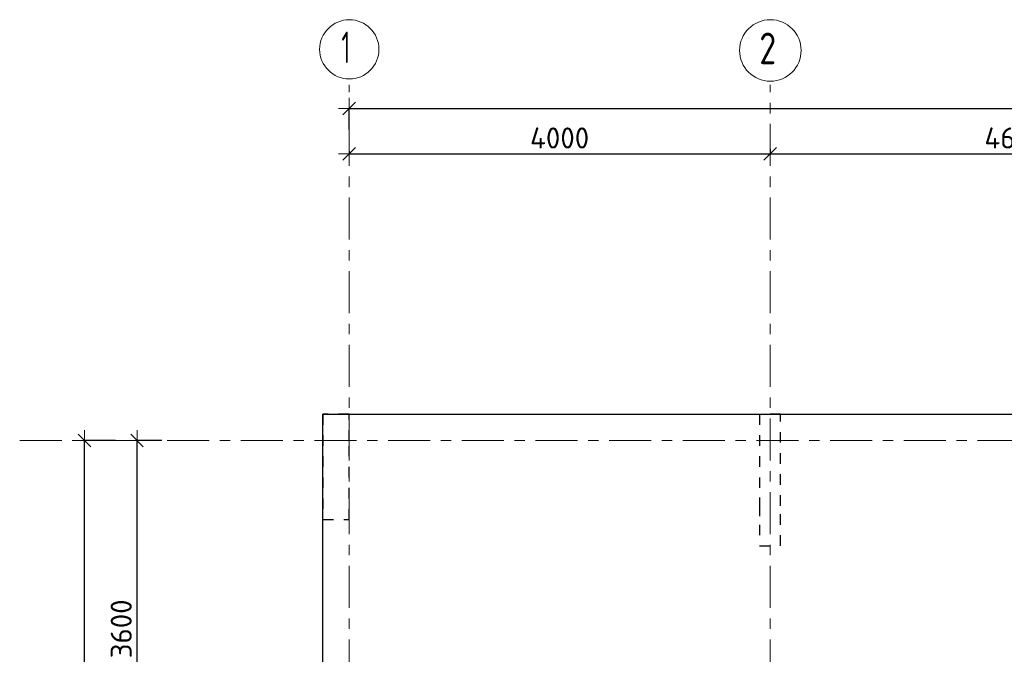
# Model space of a CAD drawing. Header units: metres. Extents: x -38 to 93, y -15 to 21.
# Tile 17 of 194: x -2.63 to 6.72, y 14.37 to 20.4. Entities that reach past the tile are written whole.
import ezdxf

# ---------------------------------------------------------------- set-up
doc = ezdxf.new("R2010")
doc.units = ezdxf.units.M
doc.header["$PDMODE"] = 65
for name, pattern in [('______11', [0.5, 0.4, -0.05, 0, -0.05]), ('______2', [0.0405, 0.03, -0.0105]), ('______5', [1.1, 0.8, -0.1, 0.1, -0.1])]:
    doc.linetypes.add(name, pattern=pattern)
for name, color, linetype, lineweight in [('XR$2$Осевая линия (1)', 7, '______5', 13), ('XR$2$Размерная линия (1)', 7, 'Continuous', 13), ('XR$4$Перекрытие (1)', 7, 'Continuous', 35)]:
    doc.layers.add(name, color=color, linetype=linetype, lineweight=lineweight)
doc.layers.add('XR$6$Стена_ бетон несущ.', color=7, linetype='Continuous', lineweight=70, true_color=0xb4b496)
doc.styles.add('ISOCPEUR', font='txt')
doc.dimstyles.new('DIMSTYLE_2', dxfattribs={"dimtxt": 0.2, "dimasz": 0.2, "dimexe": 0, "dimexo": 0, "dimgap": 0.1, "dimtad": 2, "dimdec": 0, "dimlfac": 1000, "dimrnd": 5, "dimzin": 12, "dimdsep": 46, "dimtxsty": 'ISOCPEUR', "dimblk1": 'ALL_ML_STRICH', "dimblk2": 'ALL_ML_STRICH', "dimsah": 1, "dimcen": 0, "dimclrd": 7, "dimclre": 256, "dimclrt": 7, "dimadec": 0, "dimazin": 0, "dimtfac": 1, "dimtdec": 0, "dimtix": 1, "dimtmove": 2, "dimatfit": 3, "dimfxl": 0, "dimtzin": 0, "dimlwd": 0, "dimlwe": -3, "dimarcsym": 0})
doc.dimstyles.new('DIMSTYLE_3', dxfattribs={"dimtxt": 0.2, "dimasz": 0.2, "dimexe": 0, "dimexo": 0, "dimgap": 0.1, "dimtad": 2, "dimdec": 0, "dimlfac": 1000, "dimrnd": 5, "dimzin": 12, "dimdsep": 46, "dimtxsty": 'ISOCPEUR', "dimblk1": 'ALL_ML_STRICH', "dimblk2": 'ALL_ML_STRICH', "dimsah": 1, "dimcen": 0, "dimclrd": 7, "dimclre": 256, "dimclrt": 7, "dimadec": 0, "dimazin": 0, "dimtfac": 1, "dimtdec": 0, "dimtix": 1, "dimtmove": 2, "dimatfit": 3, "dimfxl": 0, "dimtzin": 0, "dimlwd": 0, "dimlwe": -3, "dimarcsym": 0})

# ---------------------------------------------------------------- blocks, each defined once
blk = doc.blocks.new('ALL_ML_STRICH')
at = {"color": 0, "linetype": 'ByBlock', "lineweight": -2}
for p, q in [((0, -0.5), (0, 0.5)), ((-1, 0), (0.5, 0)), ((-0.3, -0.3), (0.3, 0.3))]:
    blk.add_line(p, q, dxfattribs=at)
blk = doc.blocks.new('*D5')
at = {"layer": 'DEFPOINTS', "color": 7, "linetype": 'Continuous', "lineweight": 13, "transparency": 33554687}
for p in [(-1.6986, 16.4), (-2.2938, 0), (-2.0153, 0)]:
    blk.add_point(p, dxfattribs=at)
at = {"layer": 'XR$2$Размерная линия (1)', "color": 9, "linetype": 'Continuous', "lineweight": -2, "true_color": 0xc7c7c7, "transparency": 33554687}
for p, q in [((-1.7186, 16.4), (-2.0153, 16.4)), ((-2.2738, 0), (-2.0153, 0))]:
    blk.add_line(p, q, dxfattribs=at)
at = {"layer": 'XR$2$Размерная линия (1)', "color": 7, "linetype": 'Continuous', "lineweight": -2, "transparency": 33554687}
blk.add_line((-2.0153, 0), (-2.0153, 16.4), dxfattribs=at)
at = {"layer": 'XR$2$Размерная линия (1)', "color": 7, "linetype": 'Continuous', "lineweight": 13, "transparency": 33554687, "xscale": 0.2, "yscale": 0.2, "zscale": 0.2}
for p, rotation in [((-2.0153, 16.4), 90), ((-2.0153, 0), 270)]:
    blk.add_blockref('ALL_ML_STRICH', p, dxfattribs=dict(at, rotation=rotation))
at = {"layer": 'XR$2$Размерная линия (1)', "color": 7, "linetype": 'Continuous', "lineweight": 13, "transparency": 33554687, "insert": (-2.1653, 8.22), "char_height": 0.2, "width": 1, "attachment_point": 5, "rotation": 90, "style": 'ISOCPEUR'}
blk.add_mtext('\\A1;{16400}', dxfattribs=at)
blk = doc.blocks.new('*D10')
at = {"layer": 'DEFPOINTS', "color": 7, "linetype": 'Continuous', "lineweight": 13, "transparency": 33554687}
for p in [(-1.2605, 16.4), (-1.5153, 12.8), (-1.3472, 12.8)]:
    blk.add_point(p, dxfattribs=at)
at = {"layer": 'XR$2$Размерная линия (1)', "color": 9, "linetype": 'Continuous', "lineweight": -2, "true_color": 0xc7c7c7, "transparency": 33554687}
for p, q in [((-1.2805, 16.4), (-1.5153, 16.4)), ((-1.3672, 12.8), (-1.5153, 12.8))]:
    blk.add_line(p, q, dxfattribs=at)
at = {"layer": 'XR$2$Размерная линия (1)', "color": 7, "linetype": 'Continuous', "lineweight": -2, "transparency": 33554687}
blk.add_line((-1.5153, 12.8), (-1.5153, 16.4), dxfattribs=at)
at = {"layer": 'XR$2$Размерная линия (1)', "color": 7, "linetype": 'Continuous', "lineweight": 13, "transparency": 33554687, "xscale": 0.2, "yscale": 0.2, "zscale": 0.2}
for p, rotation in [((-1.5153, 16.4), 90), ((-1.5153, 12.8), 270)]:
    blk.add_blockref('ALL_ML_STRICH', p, dxfattribs=dict(at, rotation=rotation))
at = {"layer": 'XR$2$Размерная линия (1)', "color": 7, "linetype": 'Continuous', "lineweight": 13, "transparency": 33554687, "insert": (-1.6653, 14.61), "char_height": 0.2, "width": 0.8, "attachment_point": 5, "rotation": 90, "style": 'ISOCPEUR'}
blk.add_mtext('\\A1;{3600}', dxfattribs=at)
blk = doc.blocks.new('*D11')
at = {"layer": 'DEFPOINTS', "color": 7, "linetype": 'Continuous', "lineweight": 13, "transparency": 33554687}
for p in [(0.5, 19.5574), (0.5, 19.3768), (61.6, 17.1197)]:
    blk.add_point(p, dxfattribs=at)
at = {"layer": 'XR$2$Размерная линия (1)', "color": 9, "linetype": 'Continuous', "lineweight": -2, "true_color": 0xc7c7c7, "transparency": 33554687}
for p, q in [((0.5, 19.3568), (0.5, 19.5574)), ((61.6, 17.1397), (61.6, 19.5574))]:
    blk.add_line(p, q, dxfattribs=at)
at = {"layer": 'XR$2$Размерная линия (1)', "color": 7, "linetype": 'Continuous', "lineweight": -2, "transparency": 33554687}
blk.add_line((0.5, 19.5574), (61.6, 19.5574), dxfattribs=at)
at = {"layer": 'XR$2$Размерная линия (1)', "color": 7, "linetype": 'Continuous', "lineweight": 13, "transparency": 33554687, "xscale": 0.2, "yscale": 0.2, "zscale": 0.2, "rotation": 180}
blk.add_blockref('ALL_ML_STRICH', (0.5, 19.5574), dxfattribs=at)
at = {"layer": 'XR$2$Размерная линия (1)', "color": 7, "linetype": 'Continuous', "lineweight": 13, "transparency": 33554687, "xscale": 0.2, "yscale": 0.2, "zscale": 0.2}
blk.add_blockref('ALL_ML_STRICH', (61.6, 19.5574), dxfattribs=at)
at = {"layer": 'XR$2$Размерная линия (1)', "color": 7, "linetype": 'Continuous', "lineweight": 13, "transparency": 33554687, "insert": (31.1, 19.7074), "char_height": 0.2, "width": 1, "attachment_point": 5, "style": 'ISOCPEUR'}
blk.add_mtext('\\A1;{61100}', dxfattribs=at)
blk = doc.blocks.new('*D26')
at = {"layer": 'DEFPOINTS', "color": 7, "linetype": 'Continuous', "lineweight": 13, "transparency": 33554687}
for p in [(4.5, 19.1912), (0.5, 19.1695), (0.5, 19.1261)]:
    blk.add_point(p, dxfattribs=at)
at = {"layer": 'XR$2$Размерная линия (1)', "color": 9, "linetype": 'Continuous', "lineweight": -2, "true_color": 0xc7c7c7, "transparency": 33554687}
for p, q in [((0.5, 19.1495), (0.5, 19.1261)), ((4.5, 19.1712), (4.5, 19.1261))]:
    blk.add_line(p, q, dxfattribs=at)
at = {"layer": 'XR$2$Размерная линия (1)', "color": 7, "linetype": 'Continuous', "lineweight": -2, "transparency": 33554687}
blk.add_line((0.5, 19.1261), (4.5, 19.1261), dxfattribs=at)
at = {"layer": 'XR$2$Размерная линия (1)', "color": 7, "linetype": 'Continuous', "lineweight": 13, "transparency": 33554687, "xscale": 0.2, "yscale": 0.2, "zscale": 0.2, "rotation": 180}
blk.add_blockref('ALL_ML_STRICH', (0.5, 19.1261), dxfattribs=at)
at = {"layer": 'XR$2$Размерная линия (1)', "color": 7, "linetype": 'Continuous', "lineweight": 13, "transparency": 33554687, "xscale": 0.2, "yscale": 0.2, "zscale": 0.2}
blk.add_blockref('ALL_ML_STRICH', (4.5, 19.1261), dxfattribs=at)
at = {"layer": 'XR$2$Размерная линия (1)', "color": 7, "linetype": 'Continuous', "lineweight": 13, "transparency": 33554687, "insert": (2.5, 19.2761), "char_height": 0.2, "width": 0.8, "attachment_point": 5, "style": 'ISOCPEUR'}
blk.add_mtext('\\A1;{4000}', dxfattribs=at)
blk = doc.blocks.new('*D27')
at = {"layer": 'DEFPOINTS', "color": 7, "linetype": 'Continuous', "lineweight": 13, "transparency": 33554687}
for p in [(4.5, 19.1912), (4.5, 19.1261), (9.15, 19.1262)]:
    blk.add_point(p, dxfattribs=at)
at = {"layer": 'XR$2$Размерная линия (1)', "color": 9, "linetype": 'Continuous', "lineweight": -2, "true_color": 0xc7c7c7, "transparency": 33554687}
for p, q in [((4.5, 19.1712), (4.5, 19.1261)), ((9.15, 19.1261), (9.15, 19.1261))]:
    blk.add_line(p, q, dxfattribs=at)
at = {"layer": 'XR$2$Размерная линия (1)', "color": 7, "linetype": 'Continuous', "lineweight": -2, "transparency": 33554687}
blk.add_line((4.5, 19.1261), (9.15, 19.1261), dxfattribs=at)
at = {"layer": 'XR$2$Размерная линия (1)', "color": 7, "linetype": 'Continuous', "lineweight": 13, "transparency": 33554687, "xscale": 0.2, "yscale": 0.2, "zscale": 0.2, "rotation": 180}
blk.add_blockref('ALL_ML_STRICH', (4.5, 19.1261), dxfattribs=at)
at = {"layer": 'XR$2$Размерная линия (1)', "color": 7, "linetype": 'Continuous', "lineweight": 13, "transparency": 33554687, "xscale": 0.2, "yscale": 0.2, "zscale": 0.2}
blk.add_blockref('ALL_ML_STRICH', (9.15, 19.1261), dxfattribs=at)
at = {"layer": 'XR$2$Размерная линия (1)', "color": 7, "linetype": 'Continuous', "lineweight": 13, "transparency": 33554687, "insert": (6.825, 19.2761), "char_height": 0.2, "width": 0.8, "attachment_point": 5, "style": 'ISOCPEUR'}
blk.add_mtext('\\A1;{4650}', dxfattribs=at)

msp = doc.modelspace()

# ---------------------------------------------------------------- linework, layer by layer
at = {"layer": 'XR$2$Осевая линия (1)', "color": 253, "linetype": '______11', "lineweight": 13, "true_color": 0xa0a0a0, "transparency": 33554687}
for p, q in [((0.5, -3.39), (0.5, 19.78)), ((4.5, -3.39), (4.5, 19.78)), ((-2.63, 16.4), (62.6, 16.4))]:
    msp.add_line(p, q, dxfattribs=at)
at = {"layer": 'XR$2$Осевая линия (1)', "color": 7, "linetype": 'Continuous', "lineweight": 13, "transparency": 33554687}
for centre, radius in [((0.5019, 20.1186), 0.2819), ((4.5024, 20.1081), 0.2924)]:
    msp.add_circle(centre, radius, dxfattribs=at)
at = {"layer": 'XR$4$Перекрытие (1)', "color": 7, "linetype": 'Continuous', "lineweight": 25, "transparency": 33554687}
for p, q in [((0.25, 12.5002), (0.25, 16.6502)), ((0.25, 16.6502), (7.4996, 16.6502))]:
    msp.add_line(p, q, dxfattribs=at)
at = {"layer": 'XR$6$Стена_ бетон несущ.', "color": 253, "linetype": '______2', "lineweight": -3, "true_color": 0xa0a0a0, "transparency": 33554687}
for p, q in [((0.5, 16.65), (0.25, 16.65)), ((0.25, 16.65), (0.25, 15.65)), ((0.5, 16.4), (0.5, 16.65)), ((4.4, 16.65), (4.4, 15.86)), ((4.6, 16.65), (4.4, 16.65)), ((4.6, 15.78), (4.6, 16.65)), ((0.5, 15.65), (0.5, 16.4)), ((4.4, 15.86), (4.4, 15.84)), ((4.4, 15.84), (4.4, 15.78)), ((4.4, 15.78), (4.4, 15.6)), ((4.6, 15.6), (4.6, 15.78)), ((0.25, 15.65), (0.5, 15.65)), ((4.4, 15.6), (4.4, 15.4)), ((4.6, 15.4), (4.6, 15.6)), ((4.4, 15.4), (4.6, 15.4))]:
    msp.add_line(p, q, dxfattribs=at)

# ---------------------------------------------------------------- texts
at = {"layer": 'XR$2$Осевая линия (1)', "color": 7, "linetype": 'Continuous', "lineweight": 13, "transparency": 33554687, "char_height": 0.3, "attachment_point": 7, "style": 'ISOCPEUR'}
for s, insert, width in [('\\W0.56;1', (0.4269, 19.9881), 0.233333), ('\\W0.78;2', (4.3974, 19.9776), 0.326407)]:
    msp.add_mtext(s, dxfattribs=dict(at, insert=insert, width=width))

# ---------------------------------------------------------------- dimensions: what is measured, and where the dimension line sits
at = {"layer": 'XR$2$Размерная линия (1)', "color": 7, "linetype": 'Continuous', "lineweight": 13, "transparency": 33554687}
for base, p1, p2, picture, middle in [((61.6, 19.5574), (0.5, 19.3568), (61.6, 17.1397), '*D11', (31.1, 19.7074)), ((4.5, 19.1261), (0.5, 19.1495), (4.5, 19.1712), '*D26', (2.5, 19.2761)), ((9.15, 19.1261), (4.5, 19.1712), (9.15, 19.1261), '*D27', (6.825, 19.2761))]:
    dim = msp.add_linear_dim(base=base, p1=p1, p2=p2, dimstyle='DIMSTYLE_3', override={"dimpost": '<>', "dimclrd": 7, "dimclre": 9, "dimclrt": 7, "dimlwd": 0, "dimlwe": 65533}, dxfattribs=at)
    dim.commit()
    dim.dimension.update_dxf_attribs({"geometry": picture, "text_midpoint": middle, "dimtype": 160})
for base, p1, p2, dimstyle, picture, middle in [((-2.0153, 16.4), (-2.2738, 0), (-1.7186, 16.4), 'DIMSTYLE_2', '*D5', (-2.1653, 8.22)), ((-1.5153, 16.4), (-1.3672, 12.8), (-1.2805, 16.4), 'DIMSTYLE_3', '*D10', (-1.6653, 14.61))]:
    dim = msp.add_linear_dim(base=base, p1=p1, p2=p2, angle=90, dimstyle=dimstyle, override={"dimpost": '<>', "dimclrd": 7, "dimclre": 9, "dimclrt": 7, "dimlwd": 0, "dimlwe": 65533}, dxfattribs=at)
    dim.commit()
    dim.dimension.update_dxf_attribs({"geometry": picture, "text_midpoint": middle, "dimtype": 160})

doc.saveas('drawing.dxf')
